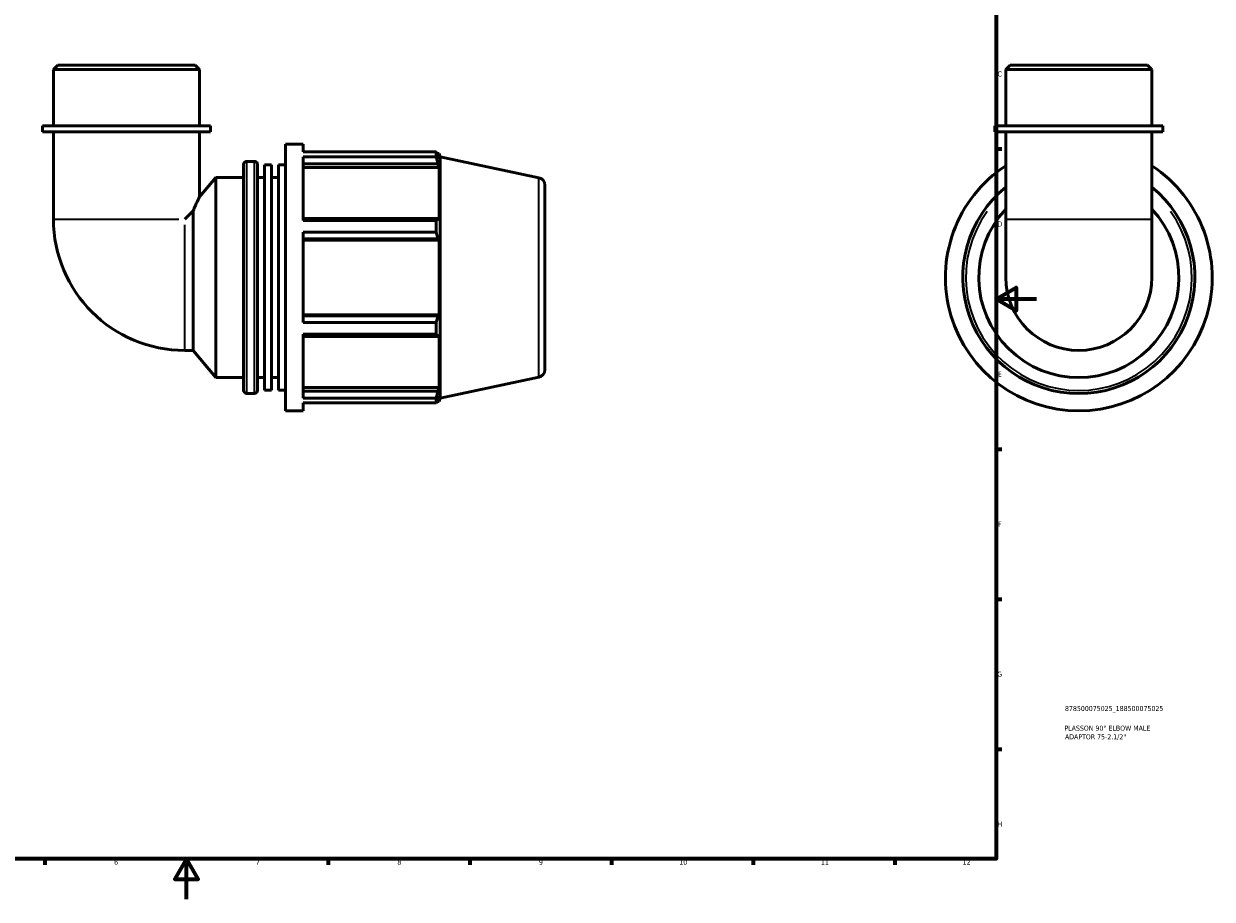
# Model space of a CAD drawing. Header units: millimetres. Extents: x 0 to 1028, y -246 to 1112.
# Tile 3 of 7: x 340 to 928, y 0 to 433. Entities that reach past the tile are written whole.
import ezdxf

# ---------------------------------------------------------------- set-up
doc = ezdxf.new("R2010")
doc.units = ezdxf.units.MM
for name, color, linetype, lineweight in [('Border (ISO)', 7, 'Continuous', 70), ('Title (ISO)', 7, 'Continuous', 50), ('Visible (ISO)', 7, 'Continuous', 50), ('Visible Narrow (ISO)', 7, 'Continuous', 35)]:
    doc.layers.add(name, color=color, linetype=linetype, lineweight=lineweight)
doc.styles.add('Note Text (ISO)', font='tahoma.ttf')

# ---------------------------------------------------------------- blocks, each defined once
blk = doc.blocks.new('Borders Default Border')
at = {"layer": 'Border (ISO)'}
for p, q in [((821, 371.25), (823.9, 371.25)), ((821, 222.75), (823.9, 222.75)), ((821, 148.5), (823.9, 148.5)), ((821, 74.25), (823.9, 74.25)), ((350.42, 20), (350.42, 17.1)), ((490.58, 20), (490.58, 17.1)), ((560.67, 20), (560.67, 17.1)), ((630.75, 20), (630.75, 17.1)), ((700.83, 20), (700.83, 17.1)), ((770.92, 20), (770.92, 17.1))]:
    blk.add_line(p, q, dxfattribs=at)
at = {"layer": 'Border (ISO)', "flags": 128}
for points in [[(20, 20), (20, 574), (821, 574), (821, 20), (20, 20)], [(841, 297), (821, 297), (831, 302.77), (831, 291.23), (821, 297)], [(420.5, 0), (420.5, 20), (414.73, 10), (426.27, 10), (420.5, 20)]]:
    blk.add_lwpolyline(points, dxfattribs=at)
at = {"layer": 'Border (ISO)', "color": 232, "true_color": 0xca0064, "char_height": 2.5, "attachment_point": 7, "style": 'Note Text (ISO)'}
for s, insert in [('C', (821.73, 407.08)), ('D', (821.73, 332.88)), ('E', (821.94, 258.63)), ('F', (822, 184.38)), ('G', (821.61, 110.08)), ('H', (821.74, 35.88)), ('6', (384.66, 17.05)), ('7', (454.77, 17.1)), ('8', (524.81, 17.04)), ('9', (594.88, 17.05)), ('10', (664.29, 17.05)), ('11', (734.37, 17.1)), ('12', (804.46, 17.1))]:
    blk.add_mtext(s, dxfattribs=dict(at, insert=insert))
blk = doc.blocks.new('Title Blocks ISO')
at = {"layer": 'Title (ISO)', "color": 232, "true_color": 0xca0064, "style": 'Note Text (ISO)'}
for tag, p in [('PART_NUMBER_001', (34.1, 73.13)), ('DESCRIPTION_001', (33.84, 63.4)), ('DESCRIPTION_002', (34.09, 59.12))]:
    blk.add_attdef(tag, p, '', height=2.5, dxfattribs=at)

msp = doc.modelspace()

# ---------------------------------------------------------------- linework, layer by layer
at = {"layer": 'Visible (ISO)'}
for p, q in [((356.846, 412.677), (354.679, 410.511)), ((356.846, 412.677), (424.739, 412.677)), ((424.739, 412.677), (426.905, 410.511)), ((828.01, 412.677), (825.843, 410.511)), ((828.01, 412.677), (895.902, 412.677)), ((895.902, 412.677), (898.069, 410.511)), ((426.905, 410.511), (354.679, 410.511)), ((354.679, 382.677), (354.679, 410.511)), ((426.905, 382.677), (426.905, 410.511)), ((898.069, 410.511), (825.843, 410.511)), ((825.843, 382.677), (825.843, 410.511)), ((898.069, 382.677), (898.069, 410.511)), ((432.322, 382.677), (349.262, 382.677)), ((349.262, 379.677), (349.262, 382.677)), ((432.322, 379.677), (432.322, 382.677)), ((903.486, 382.677), (820.426, 382.677)), ((820.426, 379.677), (820.426, 382.677)), ((903.486, 379.677), (903.486, 382.677)), ((432.322, 379.677), (349.262, 379.677)), ((354.679, 379.677), (354.679, 336.568)), ((426.905, 379.677), (426.905, 347.587)), ((903.486, 379.677), (820.426, 379.677)), ((825.843, 379.677), (825.843, 336.568)), ((898.069, 379.677), (898.069, 336.568)), ((469.452, 241.677), (469.452, 373.677)), ((469.452, 373.677), (478.252, 373.677)), ((478.252, 369.779), (478.252, 373.677)), ((450.252, 365.097), (454.152, 365.097)), ((478.252, 369.779), (544.012, 369.779)), ((478.252, 335.787), (478.252, 367.392)), ((544.012, 367.392), (478.252, 367.392)), ((544.012, 367.392), (544.012, 369.779)), ((544.385, 369.057), (545.513, 369.057)), ((545.513, 366.217), (544.869, 368.105)), ((545.513, 366.217), (545.513, 369.057)), ((546.042, 367.427), (545.513, 369.057)), ((546.042, 247.928), (546.042, 367.427)), ((594.822, 357.059), (546.042, 367.427)), ((448.752, 251.757), (448.752, 363.597)), ((455.652, 363.597), (455.652, 251.757)), ((459.102, 251.98), (459.102, 363.375)), ((459.102, 363.375), (462.552, 363.375)), ((462.552, 251.98), (462.552, 363.375)), ((466.002, 251.98), (466.002, 363.375)), ((466.002, 363.375), (469.452, 363.375)), ((478.252, 363.878), (544.869, 363.878)), ((478.252, 362.122), (545.513, 362.122)), ((544.869, 363.878), (545.513, 362.122)), ((545.513, 336.02), (545.513, 362.122)), ((426.905, 347.587), (434.952, 357.177)), ((434.952, 258.177), (434.952, 357.177)), ((434.952, 357.177), (448.752, 357.177)), ((455.652, 357.177), (459.102, 357.177)), ((462.552, 357.177), (466.002, 357.177)), ((597.792, 353.391), (597.792, 261.964)), ((423.719, 340.604), (419.683, 336.568)), ((423.719, 271.564), (423.719, 340.604)), ((544.869, 336.934), (478.252, 336.934)), ((478.252, 335.787), (544.012, 335.787)), ((544.012, 330.025), (544.012, 335.787)), ((545.513, 336.02), (544.869, 336.934)), ((825.843, 336.568), (825.843, 307.677)), ((898.069, 307.677), (898.069, 336.568)), ((478.252, 285.329), (478.252, 330.025)), ((544.012, 330.025), (478.252, 330.025)), ((478.252, 326.73), (544.869, 326.73)), ((478.252, 326.135), (545.513, 326.135)), ((544.869, 326.73), (545.513, 326.135)), ((545.513, 289.22), (545.513, 326.135)), ((478.252, 289.22), (545.513, 289.22)), ((544.869, 288.625), (478.252, 288.625)), ((545.513, 289.22), (544.869, 288.625)), ((478.252, 285.329), (544.012, 285.329)), ((544.012, 279.568), (544.012, 285.329)), ((478.252, 247.963), (478.252, 279.568)), ((544.012, 279.568), (478.252, 279.568)), ((478.252, 278.421), (544.869, 278.421)), ((544.869, 278.421), (545.513, 279.335)), ((545.513, 253.233), (545.513, 279.335)), ((419.683, 271.564), (423.719, 271.564)), ((423.719, 271.564), (434.952, 258.177)), ((434.952, 258.177), (448.752, 258.177)), ((455.652, 258.177), (459.102, 258.177)), ((462.552, 258.177), (466.002, 258.177)), ((478.252, 253.233), (545.513, 253.233)), ((545.513, 253.233), (544.869, 251.476)), ((594.822, 258.296), (546.042, 247.928)), ((450.252, 250.257), (454.152, 250.257)), ((459.102, 251.98), (462.552, 251.98)), ((466.002, 251.98), (469.452, 251.98)), ((544.869, 251.476), (478.252, 251.476)), ((478.252, 247.963), (544.012, 247.963)), ((544.012, 245.576), (544.012, 247.963)), ((544.869, 247.25), (545.513, 249.138)), ((545.513, 246.297), (545.513, 249.138)), ((546.042, 247.928), (545.513, 246.297)), ((469.452, 241.677), (478.252, 241.677)), ((478.252, 241.677), (478.252, 245.576)), ((544.012, 245.576), (478.252, 245.576)), ((544.385, 246.297), (545.513, 246.297))]:
    msp.add_line(p, q, dxfattribs=at)
for centre, radius, start, end in [((450.252, 363.597), 1.5, 90, 180), ((454.152, 363.597), 1.5, 0, 90), ((861.956, 307.677), 66, 123.172851, 56.827149), ((594.042, 353.391), 3.75, 0, 78), ((861.956, 307.677), 57.42, 128.971018, 51.028982), ((861.956, 307.677), 49.5, 136.849148, 43.150852), ((419.683, 336.568), 65.003, 180, 270), ((861.956, 307.677), 36.113, 180, 0), ((594.042, 261.964), 3.75, 282, 0), ((450.252, 251.757), 1.5, 180, 270), ((454.152, 251.757), 1.5, 270, 0)]:
    msp.add_arc(centre, radius, start, end, dxfattribs=at)
for points, weights in [([(544.012, 369.779), (544.458, 368.925), (544.869, 368.105)], [1, 1.00102787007, 1.00123879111]), ([(544.869, 363.878), (544.458, 365.599), (544.012, 367.392)], [1.00123879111, 1.00102787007, 1]), ([(544.012, 335.787), (544.458, 336.372), (544.869, 336.934)], [1, 1.00102787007, 1.00123879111]), ([(544.869, 326.73), (544.458, 328.344), (544.012, 330.025)], [1.00123879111, 1.00102787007, 1]), ([(544.012, 285.329), (544.458, 287.011), (544.869, 288.625)], [1, 1.00102787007, 1.00123879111]), ([(544.869, 278.421), (544.458, 278.983), (544.012, 279.568)], [1.00123879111, 1.00102787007, 1]), ([(544.012, 247.963), (544.458, 249.755), (544.869, 251.476)], [1, 1.00102787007, 1.00123879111]), ([(544.869, 247.25), (544.458, 246.43), (544.012, 245.576)], [1.00123879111, 1.00102787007, 1])]:
    msp.add_rational_spline(points, weights, degree=2, dxfattribs=at)
msp.add_open_spline([(423.719, 340.604), (424.153, 341.605), (424.56, 342.518), (425.467, 344.527), (425.991, 345.653), (426.533, 346.804), (426.674, 347.101), (426.86, 347.493), (426.905, 347.587), (426.905, 347.587)], degree=3, knots=[13.7327268, 13.7327268, 13.7327268, 13.7327268, 14.1408059, 14.1408059, 14.7605886, 14.7605886, 15.07048, 15.07048, 15.3803714, 15.3803714, 15.3803714, 15.3803714], dxfattribs=at)
at = {"layer": 'Visible Narrow (ISO)'}
for p, q in [((450.252, 364.39), (450.252, 250.964)), ((454.152, 250.964), (454.152, 364.39)), ((594.822, 258.904), (594.822, 356.451)), ((354.961, 336.568), (416.758, 336.568)), ((826.288, 336.568), (897.624, 336.568)), ((419.683, 271.846), (419.683, 333.643))]:
    msp.add_line(p, q, dxfattribs=at)
msp.add_arc((861.956, 307.677), 55.92, 144.202951, 35.797049, dxfattribs=at)

# ---------------------------------------------------------------- block references
msp.add_blockref('Borders Default Border', (0, 0))
msp.add_blockref('Title Blocks ISO', (821, 20)).add_auto_attribs({'PART_NUMBER_001': '878500075025_188500075025', 'DESCRIPTION_001': 'PLASSON 90° ELBOW MALE', 'DESCRIPTION_002': 'ADAPTOR 75-2.1/2"'})

doc.saveas('drawing.dxf')
